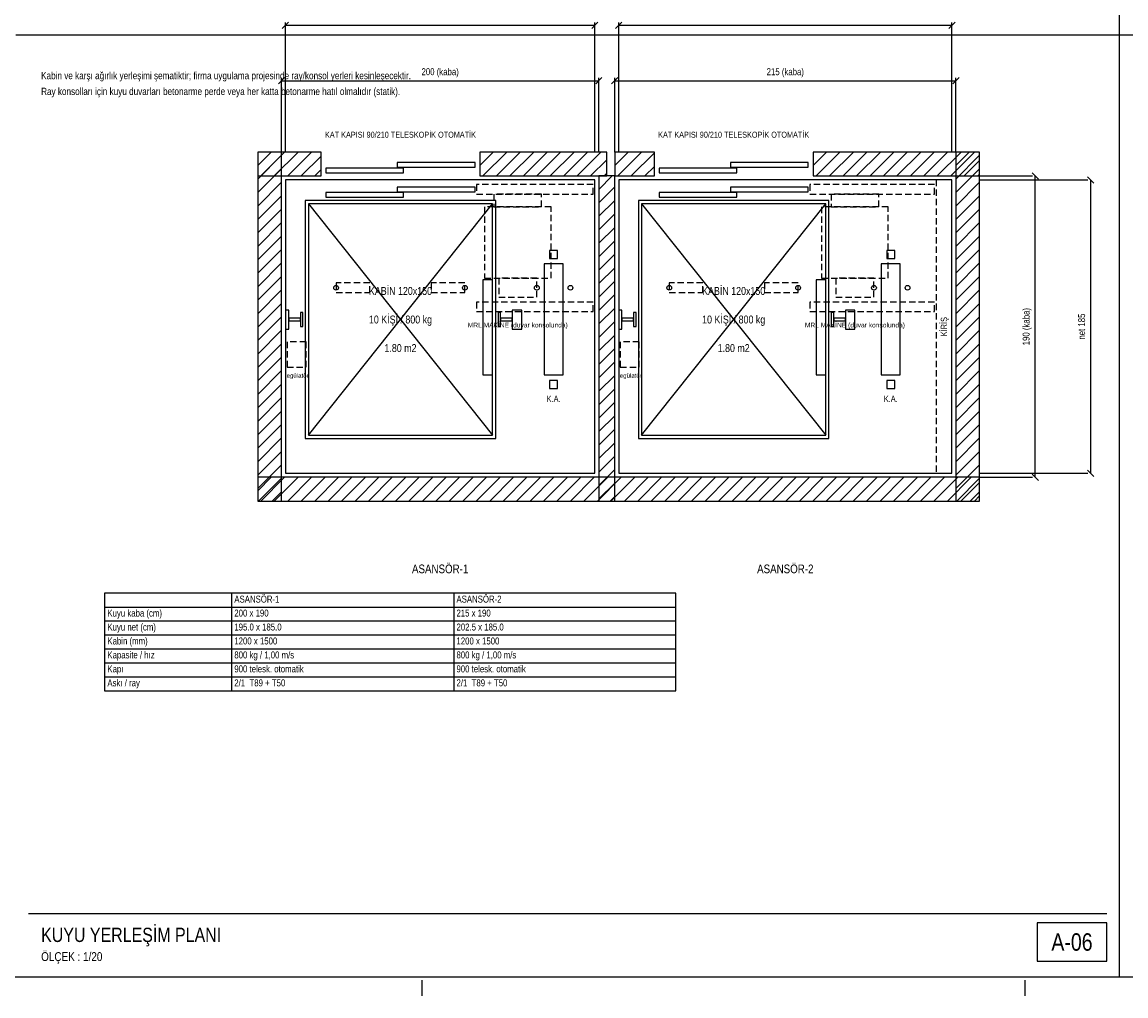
# Model space of a CAD drawing. Header units: centimetres. Extents: x 0 to 12309, y -30 to 2970.
# Tile 10 of 28: x 3270 to 5009, y -30 to 1505. Entities that reach past the tile are written whole.
import ezdxf
from ezdxf.enums import TextEntityAlignment as Align

# ---------------------------------------------------------------- set-up
doc = ezdxf.new("R2010")
doc.units = ezdxf.units.CM
doc.linetypes.add('CENTER', pattern=[40, 25, -5, 5, -5])
doc.linetypes.add('DASHED', pattern=[15, 10, -5])
for name, color, linetype in [('ASN-ANTET', 4, 'CONTINUOUS'), ('ASN-BASLIK', 5, 'CONTINUOUS'), ('ASN-CERCEVE', 7, 'CONTINUOUS'), ('ASN-DUVAR', 7, 'CONTINUOUS'), ('ASN-EKSEN', 8, 'CENTER'), ('ASN-HALAT', 6, 'CONTINUOUS'), ('ASN-KA', 30, 'CONTINUOUS'), ('ASN-KABIN', 5, 'CONTINUOUS'), ('ASN-KAPI', 3, 'CONTINUOUS'), ('ASN-KIRIS', 1, 'DASHED'), ('ASN-MOTOR', 6, 'CONTINUOUS'), ('ASN-MOTOR-GIZLI', 6, 'DASHED'), ('ASN-OLCU', 3, 'CONTINUOUS'), ('ASN-RAY', 1, 'CONTINUOUS'), ('ASN-SIVA', 8, 'CONTINUOUS'), ('ASN-TABLO', 4, 'CONTINUOUS'), ('ASN-TARAMA', 8, 'CONTINUOUS'), ('ASN-UYARI', 1, 'CONTINUOUS')]:
    doc.layers.add(name, color=color, linetype=linetype)
doc.styles.get("Standard").update_dxf_attribs({"font": 'arial.ttf', "width": 0.8})

msp = doc.modelspace()

# ---------------------------------------------------------------- linework, layer by layer
at = {"layer": 'ASN-ANTET'}
msp.add_line((3279.7, 100), (4978.9, 100), dxfattribs=at)
msp.add_lwpolyline([(4868.9, 25), (4978.9, 25), (4978.9, 85), (4868.9, 85)], close=True, dxfattribs=at)
at = {"layer": 'ASN-CERCEVE'}
for p, q in [((4998.9, 0), (4998.9, 2970)), ((3259.7, 1485), (4998.9, 1485)), ((4998.9, 1485), (7791.4, 1485))]:
    msp.add_line(p, q, dxfattribs=at)
for points in [[(0, 0), (12308.9, 0), (12308.9, 2970), (0, 2970)], [(100, 0), (12283.9, 0), (12283.9, 2970), (100, 2970)]]:
    msp.add_lwpolyline(points, close=True, dxfattribs=at)
at = {"layer": 'ASN-DUVAR'}
for points in [[(3640.9, 750), (3678.4, 750), (3678.4, 1300), (3640.9, 1300)], [(3640.9, 1262.5), (3740.9, 1262.5), (3740.9, 1300), (3640.9, 1300)], [(3990.9, 1262.5), (4190.9, 1262.5), (4190.9, 1300), (3990.9, 1300)], [(4203.4, 1262.5), (4265.9, 1262.5), (4265.9, 1300), (4203.4, 1300)], [(4515.9, 1262.5), (4778.4, 1262.5), (4778.4, 1300), (4515.9, 1300)], [(4740.9, 750), (4778.4, 750), (4778.4, 1300), (4740.9, 1300)], [(4178.4, 750), (4203.4, 750), (4203.4, 1262.5), (4178.4, 1262.5)], [(3640.9, 750), (4778.4, 750), (4778.4, 787.5), (3640.9, 787.5)]]:
    msp.add_lwpolyline(points, close=True, dxfattribs=at)
at = {"layer": 'ASN-EKSEN'}
for p, q in [((3900, -30), (3900, -5)), ((4850, -30), (4850, -5))]:
    msp.add_line(p, q, dxfattribs=at)
at = {"layer": 'ASN-HALAT'}
for centre in [(3764.4, 1086.2), (3967.4, 1086.2), (4080.7, 1086.2), (4133.7, 1086.2), (4289.4, 1086.2), (4492.4, 1086.2), (4611.9, 1086.2), (4664.9, 1086.2)]:
    msp.add_circle(centre, 3.75, dxfattribs=at)
at = {"layer": 'ASN-KA'}
for points in [[(4092.2, 948.8), (4122.2, 948.8), (4122.2, 1123.8), (4092.2, 1123.8)], [(4623.4, 948.8), (4653.4, 948.8), (4653.4, 1123.8), (4623.4, 1123.8)]]:
    msp.add_lwpolyline(points, close=True, dxfattribs=at)
at = {"layer": 'ASN-KABIN'}
for p, q in [((3720.9, 853.8), (4010.9, 1218.8)), ((3720.9, 1218.8), (4010.9, 853.8)), ((4245.9, 853.8), (4535.9, 1218.8)), ((4245.9, 1218.8), (4535.9, 853.8))]:
    msp.add_line(p, q, dxfattribs=at)
for points in [[(3715.9, 848.8), (4015.9, 848.8), (4015.9, 1223.8), (3715.9, 1223.8)], [(3720.9, 853.8), (4010.9, 853.8), (4010.9, 1218.8), (3720.9, 1218.8)], [(4240.9, 848.8), (4540.9, 848.8), (4540.9, 1223.8), (4240.9, 1223.8)], [(4245.9, 853.8), (4535.9, 853.8), (4535.9, 1218.8), (4245.9, 1218.8)], [(3995.9, 948.8), (4010.9, 948.8), (4010.9, 1098.8), (3995.9, 1098.8)], [(4520.9, 948.8), (4535.9, 948.8), (4535.9, 1098.8), (4520.9, 1098.8)]]:
    msp.add_lwpolyline(points, close=True, dxfattribs=at)
at = {"layer": 'ASN-KAPI'}
for points in [[(3748.4, 1267.5), (3870.9, 1267.5), (3870.9, 1275), (3748.4, 1275)], [(3860.9, 1276.2), (3983.4, 1276.2), (3983.4, 1283.8), (3860.9, 1283.8)], [(4273.4, 1267.5), (4395.9, 1267.5), (4395.9, 1275), (4273.4, 1275)], [(4385.9, 1276.2), (4508.4, 1276.2), (4508.4, 1283.8), (4385.9, 1283.8)], [(3748.4, 1228.8), (3870.9, 1228.8), (3870.9, 1236.2), (3748.4, 1236.2)], [(3860.9, 1237.5), (3983.4, 1237.5), (3983.4, 1245), (3860.9, 1245)], [(4273.4, 1228.8), (4395.9, 1228.8), (4395.9, 1236.2), (4273.4, 1236.2)], [(4385.9, 1237.5), (4508.4, 1237.5), (4508.4, 1245), (4385.9, 1245)]]:
    msp.add_lwpolyline(points, close=True, dxfattribs=at)
at = {"layer": 'ASN-KIRIS'}
msp.add_lwpolyline([(4709.7, 793.8), (4734.7, 793.8), (4734.7, 1256.2), (4709.7, 1256.2)], close=True, dxfattribs=at)
at = {"layer": 'ASN-MOTOR-GIZLI'}
for points in [[(3985.9, 1233.8), (4169.7, 1233.8), (4169.7, 1248.8), (3985.9, 1248.8)], [(4510.9, 1233.8), (4707.2, 1233.8), (4707.2, 1248.8), (4510.9, 1248.8)], [(4013.2, 1213.8), (4088.2, 1213.8), (4088.2, 1233.8), (4013.2, 1233.8)], [(4544.4, 1213.8), (4619.4, 1213.8), (4619.4, 1233.8), (4544.4, 1233.8)], [(3998.2, 1101.2), (4103.2, 1101.2), (4103.2, 1213.8), (3998.2, 1213.8)], [(4529.4, 1101.2), (4634.4, 1101.2), (4634.4, 1213.8), (4529.4, 1213.8)], [(4020.7, 1071.2), (4080.7, 1071.2), (4080.7, 1101.2), (4020.7, 1101.2)], [(4551.9, 1071.2), (4611.9, 1071.2), (4611.9, 1101.2), (4551.9, 1101.2)], [(3764.4, 1078.8), (3817.4, 1078.8), (3817.4, 1093.8), (3764.4, 1093.8)], [(3914.4, 1078.8), (3967.4, 1078.8), (3967.4, 1093.8), (3914.4, 1093.8)], [(4289.4, 1078.8), (4342.4, 1078.8), (4342.4, 1093.8), (4289.4, 1093.8)], [(4439.4, 1078.8), (4492.4, 1078.8), (4492.4, 1093.8), (4439.4, 1093.8)], [(3985.9, 1048.8), (4169.7, 1048.8), (4169.7, 1063.8), (3985.9, 1063.8)], [(4510.9, 1048.8), (4707.2, 1048.8), (4707.2, 1063.8), (4510.9, 1063.8)], [(3687.2, 961.2), (3717.2, 961.2), (3717.2, 1001.2), (3687.2, 1001.2)], [(4212.2, 961.2), (4242.2, 961.2), (4242.2, 1001.2), (4212.2, 1001.2)]]:
    msp.add_lwpolyline(points, close=True, dxfattribs=at)
at = {"layer": 'ASN-OLCU'}
for p, q in [((3679.7, 1495), (3689.6, 1505)), ((3684.7, 1300), (3684.7, 1504.4)), ((3684.7, 1500), (4172.2, 1500)), ((4167.2, 1495), (4177.1, 1505)), ((4172.2, 1300), (4172.2, 1504.4)), ((4204.7, 1495), (4214.6, 1505)), ((4209.7, 1300), (4209.7, 1504.4)), ((4209.7, 1500), (4734.7, 1500)), ((4729.7, 1495), (4739.6, 1505)), ((4734.7, 1300), (4734.7, 1504.4)), ((3673.5, 1407.5), (3683.4, 1417.5)), ((3678.4, 1300), (3678.4, 1416.9)), ((3678.4, 1412.5), (4178.4, 1412.5)), ((4173.5, 1407.5), (4183.4, 1417.5)), ((4178.4, 1300), (4178.4, 1416.9)), ((4198.5, 1407.5), (4208.4, 1417.5)), ((4203.4, 1300), (4203.4, 1416.9)), ((4203.4, 1412.5), (4740.9, 1412.5)), ((4736, 1407.5), (4745.9, 1417.5)), ((4740.9, 1300), (4740.9, 1416.9)), ((4778.4, 1262.5), (4861.5, 1262.5)), ((4778.4, 1256.2), (4949, 1256.2)), ((4870.9, 1257.5), (4861, 1267.5)), ((4865.9, 787.5), (4865.9, 1262.5)), ((4958.4, 1251.3), (4948.5, 1261.2)), ((4953.4, 793.8), (4953.4, 1256.2)), ((4778.4, 793.8), (4949, 793.8)), ((4778.4, 787.5), (4861.5, 787.5)), ((4870.9, 782.5), (4861, 792.5)), ((4958.4, 788.8), (4948.5, 798.7))]:
    msp.add_line(p, q, dxfattribs=at)
at = {"layer": 'ASN-RAY'}
for points in [[(4100.9, 1132.5), (4113.4, 1132.5), (4113.4, 1145), (4100.9, 1145)], [(4632.2, 1132.5), (4644.7, 1132.5), (4644.7, 1145), (4632.2, 1145)], [(3684.7, 1021.2), (3689.9, 1021.2), (3689.9, 1051.2), (3684.7, 1051.2)], [(3708.2, 1025.1), (3712.2, 1025.1), (3712.2, 1047.4), (3708.2, 1047.4)], [(4019.7, 1025.1), (4023.7, 1025.1), (4023.7, 1047.4), (4019.7, 1047.4)], [(4041.9, 1021.2), (4056.9, 1021.2), (4056.9, 1051.2), (4041.9, 1051.2)], [(4209.7, 1021.2), (4214.9, 1021.2), (4214.9, 1051.2), (4209.7, 1051.2)], [(4233.2, 1025.1), (4237.2, 1025.1), (4237.2, 1047.4), (4233.2, 1047.4)], [(4544.7, 1025.1), (4548.7, 1025.1), (4548.7, 1047.4), (4544.7, 1047.4)], [(4566.9, 1021.2), (4581.9, 1021.2), (4581.9, 1051.2), (4566.9, 1051.2)], [(3689.9, 1034.2), (3708.2, 1034.2), (3708.2, 1038.2), (3689.9, 1038.2)], [(4023.7, 1034.2), (4041.9, 1034.2), (4041.9, 1038.2), (4023.7, 1038.2)], [(4214.9, 1034.2), (4233.2, 1034.2), (4233.2, 1038.2), (4214.9, 1038.2)], [(4548.7, 1034.2), (4566.9, 1034.2), (4566.9, 1038.2), (4548.7, 1038.2)], [(4100.9, 927.5), (4113.4, 927.5), (4113.4, 940), (4100.9, 940)], [(4632.2, 927.5), (4644.7, 927.5), (4644.7, 940), (4632.2, 940)]]:
    msp.add_lwpolyline(points, close=True, dxfattribs=at)
at = {"layer": 'ASN-SIVA'}
for points in [[(3684.7, 793.8), (4172.2, 793.8), (4172.2, 1256.2), (3684.7, 1256.2)], [(4209.7, 793.8), (4734.7, 793.8), (4734.7, 1256.2), (4209.7, 1256.2)]]:
    msp.add_lwpolyline(points, close=True, dxfattribs=at)
at = {"layer": 'ASN-TABLO'}
for p, q in [((3599.7, 605), (3599.7, 451)), ((3949.7, 605), (3949.7, 451)), ((3399.7, 583), (4299.7, 583)), ((3399.7, 561), (4299.7, 561)), ((3399.7, 539), (4299.7, 539)), ((3399.7, 517), (4299.7, 517)), ((3399.7, 495), (4299.7, 495)), ((3399.7, 473), (4299.7, 473))]:
    msp.add_line(p, q, dxfattribs=at)
msp.add_lwpolyline([(3399.7, 451), (4299.7, 451), (4299.7, 605), (3399.7, 605)], close=True, dxfattribs=at)
at = {"layer": 'ASN-TARAMA'}
for p, q in [((3640.9, 1278.8), (3662.1, 1300)), ((3640.9, 1278.8), (3662.1, 1300)), ((3640.9, 1257.6), (3678.4, 1295.1)), ((3645.8, 1262.5), (3683.3, 1300)), ((3667, 1262.5), (3704.5, 1300)), ((3688.3, 1262.5), (3725.8, 1300)), ((3709.5, 1262.5), (3740.9, 1293.9)), ((3990.9, 1278.8), (4012.1, 1300)), ((3995.8, 1262.5), (4033.3, 1300)), ((4017, 1262.5), (4054.5, 1300)), ((4038.3, 1262.5), (4075.8, 1300)), ((4059.5, 1262.5), (4097, 1300)), ((4080.7, 1262.5), (4118.2, 1300)), ((4101.9, 1262.5), (4139.4, 1300)), ((4123.1, 1262.5), (4160.6, 1300)), ((4144.3, 1262.5), (4181.8, 1300)), ((4165.5, 1262.5), (4190.9, 1287.9)), ((4203.4, 1278.8), (4224.6, 1300)), ((4208.3, 1262.5), (4245.8, 1300)), ((4229.5, 1262.5), (4265.9, 1298.9)), ((4515.9, 1278.8), (4537.1, 1300)), ((4520.8, 1262.5), (4558.3, 1300)), ((4542, 1262.5), (4579.5, 1300)), ((4563.3, 1262.5), (4600.8, 1300)), ((4584.5, 1262.5), (4622, 1300)), ((4605.7, 1262.5), (4643.2, 1300)), ((4626.9, 1262.5), (4664.4, 1300)), ((4648.1, 1262.5), (4685.6, 1300)), ((4669.3, 1262.5), (4706.8, 1300)), ((4690.5, 1262.5), (4728, 1300)), ((4711.7, 1262.5), (4749.2, 1300)), ((4733, 1262.5), (4770.5, 1300)), ((4740.9, 1278.8), (4762.1, 1300)), ((4740.9, 1257.6), (4778.4, 1295.1)), ((3640.9, 1236.4), (3678.4, 1273.9)), ((3730.7, 1262.5), (3740.9, 1272.7)), ((4250.8, 1262.5), (4265.9, 1277.6)), ((4740.9, 1236.4), (4778.4, 1273.9)), ((4754.2, 1262.5), (4778.4, 1286.7)), ((3640.9, 1215.1), (3678.4, 1252.6)), ((4178.4, 1241.3), (4199.6, 1262.5)), ((4186.7, 1262.5), (4190.9, 1266.7)), ((4740.9, 1215.1), (4778.4, 1252.6)), ((4775.4, 1262.5), (4778.4, 1265.5)), ((4178.4, 1220.1), (4203.4, 1245.1)), ((3640.9, 1193.9), (3678.4, 1231.4)), ((4178.4, 1198.9), (4203.4, 1223.9)), ((4740.9, 1193.9), (4778.4, 1231.4)), ((3640.9, 1172.7), (3678.4, 1210.2)), ((4178.4, 1177.6), (4203.4, 1202.6)), ((4740.9, 1172.7), (4778.4, 1210.2)), ((3640.9, 1151.5), (3678.4, 1189)), ((4740.9, 1151.5), (4778.4, 1189)), ((3640.9, 1130.3), (3678.4, 1167.8)), ((4178.4, 1156.4), (4203.4, 1181.4)), ((4740.9, 1130.3), (4778.4, 1167.8)), ((4178.4, 1135.2), (4203.4, 1160.2)), ((3640.9, 1109.1), (3678.4, 1146.6)), ((4178.4, 1114), (4203.4, 1139)), ((4740.9, 1109.1), (4778.4, 1146.6)), ((3640.9, 1087.9), (3678.4, 1125.4)), ((4178.4, 1092.8), (4203.4, 1117.8)), ((4740.9, 1087.9), (4778.4, 1125.4)), ((3640.9, 1066.7), (3678.4, 1104.2)), ((4178.4, 1071.6), (4203.4, 1096.6)), ((4740.9, 1066.7), (4778.4, 1104.2)), ((3640.9, 1045.4), (3678.4, 1082.9)), ((4740.9, 1045.4), (4778.4, 1082.9)), ((3640.9, 1024.2), (3678.4, 1061.7)), ((4178.4, 1050.4), (4203.4, 1075.4)), ((4740.9, 1024.2), (4778.4, 1061.7)), ((4178.4, 1029.2), (4203.4, 1054.2)), ((3640.9, 1003), (3678.4, 1040.5)), ((4178.4, 1007.9), (4203.4, 1032.9)), ((4740.9, 1003), (4778.4, 1040.5)), ((3640.9, 981.8), (3678.4, 1019.3)), ((4178.4, 986.7), (4203.4, 1011.7)), ((4740.9, 981.8), (4778.4, 1019.3)), ((3640.9, 960.6), (3678.4, 998.1)), ((4740.9, 960.6), (4778.4, 998.1)), ((3640.9, 939.4), (3678.4, 976.9)), ((4178.4, 965.5), (4203.4, 990.5)), ((4740.9, 939.4), (4778.4, 976.9)), ((4178.4, 944.3), (4203.4, 969.3)), ((3640.9, 918.2), (3678.4, 955.7)), ((4178.4, 923.1), (4203.4, 948.1)), ((4740.9, 918.2), (4778.4, 955.7)), ((3640.9, 897), (3678.4, 934.5)), ((4178.4, 901.9), (4203.4, 926.9)), ((4740.9, 897), (4778.4, 934.5)), ((3640.9, 875.7), (3678.4, 913.2)), ((4178.4, 880.7), (4203.4, 905.7)), ((4740.9, 875.7), (4778.4, 913.2)), ((3640.9, 854.5), (3678.4, 892)), ((4740.9, 854.5), (4778.4, 892)), ((3640.9, 833.3), (3678.4, 870.8)), ((4178.4, 859.5), (4203.4, 884.5)), ((4740.9, 833.3), (4778.4, 870.8)), ((4178.4, 838.2), (4203.4, 863.2)), ((3640.9, 812.1), (3678.4, 849.6)), ((4178.4, 817), (4203.4, 842)), ((4740.9, 812.1), (4778.4, 849.6)), ((3640.9, 790.9), (3678.4, 828.4)), ((4178.4, 795.8), (4203.4, 820.8)), ((4740.9, 790.9), (4778.4, 828.4)), ((3640.9, 769.7), (3678.4, 807.2)), ((4740.9, 769.7), (4778.4, 807.2)), ((3640.9, 766.3), (3662.1, 787.5)), ((3642.4, 750), (3678.4, 786)), ((3645.8, 750), (3683.3, 787.5)), ((3667, 750), (3704.5, 787.5)), ((3688.3, 750), (3725.8, 787.5)), ((3709.5, 750), (3747, 787.5)), ((3730.7, 750), (3768.2, 787.5)), ((3751.9, 750), (3789.4, 787.5)), ((3773.1, 750), (3810.6, 787.5)), ((3794.3, 750), (3831.8, 787.5)), ((3815.5, 750), (3853, 787.5)), ((3836.7, 750), (3874.2, 787.5)), ((3858, 750), (3895.5, 787.5)), ((3879.2, 750), (3916.7, 787.5)), ((3900.4, 750), (3937.9, 787.5)), ((3921.6, 750), (3959.1, 787.5)), ((3942.8, 750), (3980.3, 787.5)), ((3964, 750), (4001.5, 787.5)), ((3985.2, 750), (4022.7, 787.5)), ((4006.5, 750), (4044, 787.5)), ((4027.7, 750), (4065.2, 787.5)), ((4048.9, 750), (4086.4, 787.5)), ((4070.1, 750), (4107.6, 787.5)), ((4091.3, 750), (4128.8, 787.5)), ((4112.5, 750), (4150, 787.5)), ((4133.7, 750), (4171.2, 787.5)), ((4154.9, 750), (4192.4, 787.5)), ((4176.2, 750), (4213.7, 787.5)), ((4178.4, 774.6), (4203.4, 799.6)), ((4197.4, 750), (4234.9, 787.5)), ((4218.6, 750), (4256.1, 787.5)), ((4239.8, 750), (4277.3, 787.5)), ((4261, 750), (4298.5, 787.5)), ((4282.2, 750), (4319.7, 787.5)), ((4303.4, 750), (4340.9, 787.5)), ((4324.6, 750), (4362.1, 787.5)), ((4345.9, 750), (4383.4, 787.5)), ((4367.1, 750), (4404.6, 787.5)), ((4388.3, 750), (4425.8, 787.5)), ((4409.5, 750), (4447, 787.5)), ((4430.7, 750), (4468.2, 787.5)), ((4451.9, 750), (4489.4, 787.5)), ((4473.1, 750), (4510.6, 787.5)), ((4494.4, 750), (4531.9, 787.5)), ((4515.6, 750), (4553.1, 787.5)), ((4536.8, 750), (4574.3, 787.5)), ((4558, 750), (4595.5, 787.5)), ((4579.2, 750), (4616.7, 787.5)), ((4600.4, 750), (4637.9, 787.5)), ((4621.6, 750), (4659.1, 787.5)), ((4642.8, 750), (4680.3, 787.5)), ((4664.1, 750), (4701.6, 787.5)), ((4685.3, 750), (4722.8, 787.5)), ((4706.5, 750), (4744, 787.5)), ((4727.7, 750), (4765.2, 787.5)), ((4742.4, 750), (4778.4, 786)), ((4178.4, 753.4), (4203.4, 778.4)), ((4748.9, 750), (4778.4, 779.5)), ((3663.7, 750), (3678.4, 764.7)), ((4196.2, 750), (4203.4, 757.2)), ((4763.7, 750), (4778.4, 764.7)), ((4770.1, 750), (4778.4, 758.3))]:
    msp.add_line(p, q, dxfattribs=at)

# ---------------------------------------------------------------- texts
at = {"layer": 'ASN-ANTET', "width": 0.8}
msp.add_text('A-06', height=27.5, dxfattribs=at).set_placement((4923.9, 55), align=Align.MIDDLE_CENTER)
msp.add_text('ÖLÇEK : 1/20', height=14, dxfattribs=at).set_placement((3299.7, 25))
at = {"layer": 'ASN-BASLIK', "width": 0.8}
for s, p in [('ASANSÖR-1', (3928.4, 650)), ('ASANSÖR-2', (4472.2, 650))]:
    msp.add_text(s, height=13.75, dxfattribs=at).set_placement(p, align=Align.TOP_CENTER)
for s, height, p in [('ASANSÖR-1', 11, (3604.1, 590)), ('ASANSÖR-2', 11, (3954.1, 590)), ('KUYU YERLEŞİM PLANI', 22.5, (3299.7, 55))]:
    msp.add_text(s, height=height, dxfattribs=at).set_placement(p)
at = {"layer": 'ASN-KA', "width": 0.8}
for p in [(4107.2, 916.2), (4638.4, 916.2)]:
    msp.add_text('K.A.', height=10, dxfattribs=at).set_placement(p, align=Align.TOP_CENTER)
at = {"layer": 'ASN-KABIN', "width": 0.8}
for s, p in [('KABİN 120x150', (3865.9, 1081.2)), ('KABİN 120x150', (4390.9, 1081.2)), ('10 KİŞİ / 800 kg', (3865.9, 1036.2)), ('10 KİŞİ / 800 kg', (4390.9, 1036.2)), ('1.80 m2', (3865.9, 991.2)), ('1.80 m2', (4390.9, 991.2))]:
    msp.add_text(s, height=12.5, dxfattribs=at).set_placement(p, align=Align.MIDDLE_CENTER)
at = {"layer": 'ASN-KAPI', "width": 0.8}
for p in [(3865.9, 1320), (4390.9, 1320)]:
    msp.add_text('KAT KAPISI 90/210 TELESKOPİK OTOMATİK', height=9.375, dxfattribs=at).set_placement(p, align=Align.BOTTOM_CENTER)
at = {"layer": 'ASN-KIRIS', "width": 0.8}
msp.add_text('KİRİŞ', height=10, rotation=90, dxfattribs=at).set_placement((4722.2, 1025), align=Align.MIDDLE_CENTER)
at = {"layer": 'ASN-MOTOR', "width": 0.8}
for s, height, p in [('MRL MAKİNE (duvar konsolunda)', 7.5, (4050.7, 1031.2)), ('MRL MAKİNE (duvar konsolunda)', 7.5, (4581.9, 1031.2)), ('regülatör', 6.88, (3702.2, 951.2)), ('regülatör', 6.88, (4227.2, 951.2))]:
    msp.add_text(s, height=height, dxfattribs=at).set_placement(p, align=Align.TOP_CENTER)
at = {"layer": 'ASN-OLCU', "width": 0.8}
for s, p in [('200 (kaba)', (3928.4, 1418)), ('215 (kaba)', (4472.2, 1418))]:
    msp.add_text(s, height=11, dxfattribs=at).set_placement(p, align=Align.BOTTOM_CENTER)
for s, p in [('190 (kaba)', (4860.4, 1025)), ('net 185', (4947.9, 1025))]:
    msp.add_text(s, height=11, rotation=90, dxfattribs=at).set_placement(p, align=Align.BOTTOM_CENTER)
at = {"layer": 'ASN-TABLO', "width": 0.8}
for s, p in [('Kuyu kaba (cm)', (3404.1, 568)), ('200 x 190', (3604.1, 568)), ('215 x 190', (3954.1, 568)), ('Kuyu net (cm)', (3404.1, 546)), ('195.0 x 185.0', (3604.1, 546)), ('202.5 x 185.0', (3954.1, 546)), ('Kabin (mm)', (3404.1, 524)), ('1200 x 1500', (3604.1, 524)), ('1200 x 1500', (3954.1, 524)), ('Kapasite / hız', (3404.1, 502)), ('800 kg / 1,00 m/s', (3604.1, 502)), ('800 kg / 1,00 m/s', (3954.1, 502)), ('Kapı', (3404.1, 480)), ('900 telesk. otomatik', (3604.1, 480)), ('900 telesk. otomatik', (3954.1, 480)), ('Askı / ray', (3404.1, 458)), ('2/1  T89 + T50', (3604.1, 458)), ('2/1  T89 + T50', (3954.1, 458))]:
    msp.add_text(s, height=11, dxfattribs=at).set_placement(p)
at = {"layer": 'ASN-UYARI', "width": 0.8}
for s, p in [('Kabin ve karşı ağırlık yerleşimi şematiktir; firma uygulama projesinde ray/konsol yerleri kesinleşecektir.', (3299.7, 1415)), ('Ray konsolları için kuyu duvarları betonarme perde veya her katta betonarme hatıl olmalıdır (statik).', (3299.7, 1390))]:
    msp.add_text(s, height=11.5, dxfattribs=at).set_placement(p)

doc.saveas('drawing.dxf')
